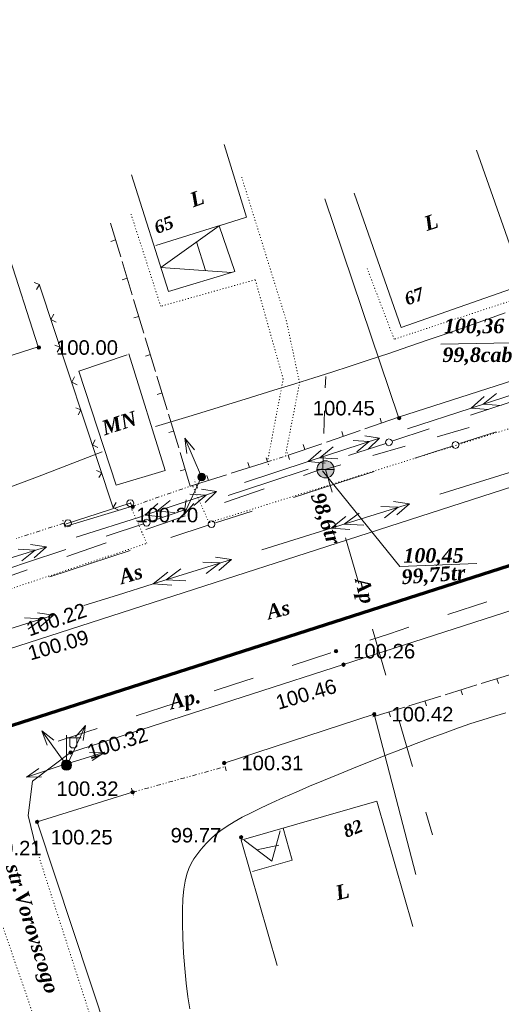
# Model space of a CAD drawing. Header units: millimetres. Extents: x 9396 to 25236, y 15106 to 31102.
# Tile 173 of 256: x 10857 to 10913, y 16672 to 16787. Entities that reach past the tile are written whole.
import ezdxf
from ezdxf.enums import TextEntityAlignment as Align

# ---------------------------------------------------------------- set-up
doc = ezdxf.new("R2010")
doc.units = ezdxf.units.MM
for name, pattern in [('DIVIDE', [1.25, 0.5, -0.25, 0, -0.25, 0, -0.25]), ('DOT', [0.25, 0, -0.25]), ('HIDDEN', [0.375, 0.25, -0.125])]:
    doc.linetypes.add(name, pattern=pattern)
for name, color, linetype, lineweight, true_color in [('1001010', 7, 'Continuous', 9, 0x000000), ('10010110', 7, 'Continuous', 20, 0xa25100), ('1060000', 7, 'Continuous', 9, 0x000000), ('1070000', 7, 'DOT', 9, 0x000000), ('2030003', 7, 'Continuous', 9, 0x000000), ('2030012', 7, 'Continuous', 9, 0x000000), ('21100200', 7, 'HIDDEN', 0, 0x800080), ('3000105', 7, 'DIVIDE', 9, 0x000000), ('3000113', 7, 'Continuous', 9, 0x000000), ('3000140', 7, 'Continuous', 9, 0x000000), ('3000220', 7, 'Continuous', 9, 0x000000), ('3000260', 7, 'Continuous', 9, 0x000000), ('5010210', 7, 'Continuous', 20, 0x008000), ('5010420', 7, 'Continuous', 9, 0x000000), ('6011210', 1, 'Continuous', 9, 0xff0000), ('6011300', 1, 'Continuous', 20, 0xff0000), ('9010120', 7, 'Continuous', 20, 0x000000), ('9010200', 7, 'Continuous', 9, 0x000000)]:
    doc.layers.add(name, color=color, linetype=linetype, lineweight=lineweight, true_color=true_color)
doc.layers.add('Канализация', color=1, linetype='Continuous', lineweight=70)
doc.styles.add('10', font='timesbi.ttf', dxfattribs={"height": 0.001481})
doc.styles.add('12', font='timesbi.ttf', dxfattribs={"height": 0.001693})
doc.styles.add('13', font='timesbi.ttf', dxfattribs={"height": 0.001693})
doc.styles.add('14', font='timesbi.ttf', dxfattribs={"height": 0.001693})
doc.styles.add('2', font='timesbi.ttf', dxfattribs={"height": 0.001693})
doc.styles.add('3', font='timesbi.ttf', dxfattribs={"height": 0.001693})
doc.styles.add('9', font='timesbi.ttf', dxfattribs={"height": 0.001693})
doc.styles.add('F2', font='arial.ttf', dxfattribs={"height": 0.001693})

# ---------------------------------------------------------------- blocks, each defined once
blk = doc.blocks.new('SYMBOL21100200')
at = {"true_color": 0x800080}
h = blk.add_hatch(color=216, dxfattribs=at)
edge = h.paths.add_edge_path()
edge.add_arc((0, 0), 0.1, 0, 360)
at = {"color": 216, "linetype": 'Continuous', "lineweight": 0, "true_color": 0x800080}
blk.add_circle((0, 0), 0.1, dxfattribs=at)
blk = doc.blocks.new('SYMBOL2030012')
at = {"true_color": 0xffffff}
h = blk.add_hatch(color=7, dxfattribs=at)
edge = h.paths.add_edge_path()
edge.add_arc((0, 0), 0.225, 0, 360)
at = {"true_color": 0x000000}
h = blk.add_hatch(color=18, dxfattribs=at)
edge = h.paths.add_edge_path()
edge.add_arc((0, 0), 0.05, 0, 360)
at = {"color": 18, "linetype": 'Continuous', "lineweight": 0, "true_color": 0x000000}
for radius in [0.225, 0.05]:
    blk.add_circle((0, 0), radius, dxfattribs=at)
blk = doc.blocks.new('SYMBOL5010420')
at = {"true_color": 0xffffff}
h = blk.add_hatch(color=7, dxfattribs=at)
edge = h.paths.add_edge_path()
edge.add_arc((0, 0), 0.5, 0, 360)
at = {"color": 18, "linetype": 'Continuous', "lineweight": 9, "true_color": 0x000000, "flags": 128}
blk.add_lwpolyline([(-0.5, 0), (0.5, 0)], dxfattribs=at)
at = {"color": 18, "linetype": 'Continuous', "lineweight": 9, "true_color": 0x000000}
blk.add_circle((0, 0), 0.5, dxfattribs=at)
blk = doc.blocks.new('SYMBOL2030003')
at = {"true_color": 0xffffff}
h = blk.add_hatch(color=7, dxfattribs=at)
edge = h.paths.add_edge_path()
edge.add_arc((0, 0), 0.3, 0, 360)
at = {"true_color": 0x000000}
h = blk.add_hatch(color=18, dxfattribs=at)
edge = h.paths.add_edge_path()
edge.add_arc((0, 0), 0.1, 0, 360)
at = {"color": 18, "linetype": 'Continuous', "lineweight": 0, "true_color": 0x000000, "flags": 128}
for points in [[(0, 0.3), (0, 1.75)], [(0, 1.6), (0.85, 1.6)], [(0.2, 1.6), (0.2, 1.1), (0.3, 1), (0.5, 1), (0.6, 1.1), (0.6, 1.6)]]:
    blk.add_lwpolyline(points, dxfattribs=at)
at = {"color": 18, "linetype": 'Continuous', "lineweight": 0, "true_color": 0x000000}
for radius in [0.3, 0.1]:
    blk.add_circle((0, 0), radius, dxfattribs=at)

msp = doc.modelspace()

# ---------------------------------------------------------------- linework, layer by layer
at = {"layer": '1001010', "color": 253}
for p, q in [((10895.59, 16766.92, 69.51), (10901.08, 16751.26, 69.51)), ((10872.47, 16760.83), (10880.04, 16763.18)), ((10855.12, 16760.29, 88.93), (10858.74, 16748.99, 88.93)), ((10873.56, 16734.59, 77.79), (10869.33, 16748.19, 72.58)), ((10902.42, 16681.38, 89.49), (10898.23, 16695.99, 89.49)), ((10884.23, 16690.34, 22.37), (10886.82, 16690.87, 22.37))]:
    msp.add_line(p, q, dxfattribs=at)
for points in [[(10880.45, 16772.61, 0), (10883.05, 16764.11, 0), (10879.84, 16763.12, 0), (10881.67, 16757.8, 0), (10873.93, 16755.45, 0), (10869.61, 16769.05, 0)], [(10901.08, 16751.26, 69.51), (10915.37, 16756.27, 199.56), (10909.88, 16771.93, 199.56)], [(10858.74, 16748.99, 88.93), (10837.54, 16742.25, 88.93), (10833.2, 16755.87, 88.93)], [(10869.12, 16748.05, 72.58), (10863.48, 16746.15, 72.58), (10867.84, 16732.88, 72.58), (10873.56, 16734.59, 72.58)], [(10898.23, 16695.99, 89.49), (10882.41, 16691.46, 89.49), (10886.6, 16676.85, 89.49)], [(10886.96, 16692.56, 44.75), (10886.01, 16688.99, 44.75), (10882.75, 16691.46, 44.75)], [(10887.31, 16692.86, 83.06), (10888.37, 16689.13, 89.49), (10883.75, 16687.8, 89.49)]]:
    msp.add_polyline3d(points, dxfattribs=at)
at = {"layer": '10010110'}
for points in [[(10872.41, 16739.69, 72.03), (10876.7, 16741, 58.13), (10880.37, 16742.12, 48.41), (10883.51, 16743.09, 42.41), (10886.24, 16743.93, 39.69), (10888.66, 16744.68, 39.79), (10890.88, 16745.37, 42.25), (10893, 16746.05, 46.62), (10895.12, 16746.74, 52.44), (10897.34, 16747.47, 59.29), (10899.64, 16748.24, 66.87), (10901.98, 16749.04, 74.91), (10904.34, 16749.84, 83.14), (10906.67, 16750.65, 91.29), (10908.95, 16751.45, 99.09), (10911.14, 16752.23, 106.27), (10913.2, 16752.98, 112.56)], [(10851.86, 16731.3, 69.13), (10858.67, 16733.83, 70.26), (10866.22, 16736.77, 67.11)], [(10913.3, 16706.32, 115.19), (10911.97, 16705.93, 116.35), (10910.62, 16705.51, 117.56), (10909.22, 16705.05, 118.61), (10907.76, 16704.55, 119.31), (10906.21, 16703.99, 119.45), (10904.56, 16703.38, 118.91), (10902.82, 16702.73, 117.86), (10901.03, 16702.04, 116.55), (10899.2, 16701.32, 115.22), (10897.36, 16700.59, 114.13), (10895.53, 16699.86, 113.51), (10893.74, 16699.13, 113.62), (10892.02, 16698.42, 114.7), (10890.37, 16697.74, 116.88), (10888.82, 16697.07, 119.85), (10887.37, 16696.44, 123.16), (10886.01, 16695.82, 126.39), (10884.75, 16695.23, 129.09), (10883.6, 16694.66, 130.84), (10882.55, 16694.12, 131.21), (10881.61, 16693.59, 129.75), (10880.79, 16693.08, 126.19), (10880.06, 16692.58, 120.87), (10879.43, 16692.1, 114.29), (10878.88, 16691.62, 106.94), (10878.4, 16691.15, 99.32), (10877.97, 16690.69, 91.94), (10877.58, 16690.22, 85.29), (10877.23, 16689.74, 79.86), (10876.9, 16689.26, 76.04), (10876.6, 16688.74, 73.73), (10876.33, 16688.15, 72.73), (10876.09, 16687.47, 72.82), (10875.89, 16686.68, 73.81), (10875.73, 16685.73, 75.47), (10875.62, 16684.62, 77.6), (10875.56, 16683.3, 80), (10875.56, 16681.76, 82.43), (10875.6, 16680.07, 84.59), (10875.69, 16678.29, 86.16), (10875.83, 16676.5, 86.8), (10875.99, 16674.77, 86.2), (10876.19, 16673.17, 84.03), (10876.42, 16671.78, 79.97)]]:
    msp.add_polyline3d(points, dxfattribs=at)
at = {"layer": '1060000', "color": 253}
for p, q in [((10833.56, 16706.71, 3.29), (11039.59, 16773.22, 198.62)), ((10878.27, 16757.9, 2.49), (10877.22, 16761.24, 2.49))]:
    msp.add_line(p, q, dxfattribs=at)
for points in [[(10879.84, 16763.12, 2.49), (10873.04, 16758.26, 2.49), (10881.31, 16757.69, 2.49)], [(10858.53, 16690.47, 0), (10857.58, 16694.35, 0), (10858.07, 16698.34, 0), (10862.53, 16701.69, 0), (10894.36, 16711.93, 0), (11041.04, 16759.23, 0)], [(10913.95, 16742.05, 67.59), (10916.01, 16749.52, 2.49), (10905.69, 16749.32, 2.49)], [(10891.92, 16734.53, 103.16), (10900.93, 16723.39, 201.79), (10909.89, 16723.74, 201.79)]]:
    msp.add_polyline3d(points, dxfattribs=at)
at = {"layer": '1070000', "color": 253}
msp.add_line((10858.53, 16690.47), (10912.1, 16524.17), dxfattribs=at)
for points in [[(10887.56, 16736.24, 2.49), (10889.23, 16744.81, 29.52), (10887.7, 16752.01, 22.98), (10882.48, 16768.79, 12.96)], [(10885.48, 16735.57, 2.49), (10887.32, 16745.25, 29.31), (10884.06, 16756.83, 11.02), (10873.04, 16753.73, 17.42), (10869.52, 16764.66, 0)], [(10919.1, 16746.71, 133.35), (10916.07, 16755.1, 182.96), (10900.26, 16749.89, 52.31), (10897.06, 16758.27, 62.99)], [(10918.62, 16745.35, 3.01), (10920.22, 16741.5, 158.26), (10878.68, 16728.49, 158.26), (10876.74, 16732.83, 158.26)], [(10786.37, 16701.39, 158.26), (10795.85, 16700.82, 158.26), (10871.42, 16726.08, 158.26), (10869.67, 16730.04, 158.26)], [(10851.93, 16689.16, 0), (10883.38, 16598.01, 0), (10898.37, 16547.85, 0), (10906.13, 16522.17, 0)]]:
    msp.add_polyline3d(points, dxfattribs=at)
at = {"layer": '3000105', "color": 253}
for p, q in [((10888.04, 16735.87, 2.49), (10887.71, 16736.92, 2.49)), ((10885.33, 16736.05, 2.49), (10885.67, 16735, 2.49)), ((10885.48, 16735.57, 2.49), (10887.89, 16736.35, 2.49)), ((10877.31, 16732.5, 72.58), (10876.95, 16733.54, 72.58)), ((10869.66, 16730.38, 145.15), (10877.15, 16732.98)), ((10869.5, 16730.85, 72.58), (10869.86, 16729.81, 72.58)), ((10861.9, 16727.96, 200.59), (10861.56, 16729, 200.59)), ((10861.75, 16728.43, 199.4), (10856.16, 16726.63, 201.79)), ((10869.76, 16697.04), (10880.54, 16700.03)), ((10880.67, 16699.55), (10880.38, 16700.61)), ((10869.62, 16697.52), (10869.92, 16696.46))]:
    msp.add_line(p, q, dxfattribs=at)
at = {"layer": '3000113', "color": 253}
msp.add_line((10862, 16728.09, 52.83), (10869.74, 16730.41, 52.83), dxfattribs=at)
for points in [[(10892.17, 16766.28, 176.91), (10900.77, 16740.78, 176.91), (10918.33, 16746.43, 176.91)], [(10902.79, 16687.46, 130.35), (10897.94, 16706.15, 200.85), (10880.44, 16700.45, 197.6)], [(10869.76, 16697.04, 200.54), (10858.62, 16693.58, 196.78), (10877.2, 16637.5, 160.17)]]:
    msp.add_polyline3d(points, dxfattribs=at)
at = {"layer": '3000140', "color": 253}
msp.add_line((10869.49, 16730.76, 26.42), (10862, 16728.35, 26.42), dxfattribs=at)
for points in [[(10869.49, 16730.36, 26.42), (10869.69, 16730.41, 26.42), (10869.83, 16730.56, 26.42), (10869.89, 16730.76, 26.42), (10869.83, 16730.96, 26.42), (10869.69, 16731.11, 26.42), (10869.49, 16731.16, 26.42), (10869.28, 16731.11, 26.42), (10869.14, 16730.96, 26.42), (10869.08, 16730.76, 26.42), (10869.14, 16730.56, 26.42), (10869.28, 16730.41, 26.42), (10869.49, 16730.36, 26.42)], [(10862.22, 16728.02, 26.42), (10862.42, 16728.08, 26.42), (10862.57, 16728.22, 26.42), (10862.62, 16728.42, 26.42), (10862.57, 16728.62, 26.42), (10862.42, 16728.77, 26.42), (10862.22, 16728.82, 26.42), (10862.02, 16728.77, 26.42), (10861.88, 16728.62, 26.42), (10861.82, 16728.42, 26.42), (10861.88, 16728.22, 26.42), (10862.02, 16728.08, 26.42), (10862.22, 16728.02, 26.42)]]:
    msp.add_polyline3d(points, close=True, dxfattribs=at)
at = {"layer": '3000220', "color": 253}
for p, q in [((10868.37, 16759.51, 2.49), (10867.18, 16763.43, 2.49)), ((10867.77, 16761.47, 2.49), (10867.2, 16761.29, 2.49)), ((10869.72, 16755.05, 2.49), (10868.53, 16758.97, 2.49)), ((10869.13, 16757.01, 2.49), (10868.55, 16756.83, 2.49)), ((10871.08, 16750.59, 2.49), (10869.88, 16754.51, 2.49)), ((10870.48, 16752.55, 2.49), (10869.91, 16752.38, 2.49)), ((10872.43, 16746.13, 2.49), (10871.24, 16750.05, 2.49)), ((10871.83, 16748.09, 2.49), (10871.26, 16747.92, 2.49)), ((10873.78, 16741.67, 2.49), (10872.59, 16745.59, 2.49)), ((10873.19, 16743.63, 2.49), (10872.61, 16743.46, 2.49)), ((10875.14, 16737.21, 2.49), (10873.94, 16741.13, 2.49)), ((10896.84, 16739.43, 2.49), (10900.77, 16740.79, 2.49)), ((10898.8, 16740.11, 2.49), (10898.61, 16740.68, 2.49)), ((10874.54, 16739.17, 2.49), (10873.97, 16739, 2.49)), ((10892.36, 16737.89, 2.49), (10896.3, 16739.25, 2.49)), ((10894.33, 16738.57, 2.49), (10894.14, 16739.13, 2.49)), ((10887.89, 16736.35, 2.49), (10891.83, 16737.7, 2.49)), ((10889.86, 16737.03, 2.49), (10889.66, 16737.59, 2.49)), ((10876.49, 16732.75, 2.49), (10875.3, 16736.68, 2.49)), ((10875.89, 16734.71, 2.49), (10875.32, 16734.54, 2.49)), ((10881.27, 16734.25, 2.49), (10885.48, 16735.58, 2.49)), ((10883.38, 16734.91, 2.49), (10883.2, 16735.49, 2.49)), ((10876.49, 16732.75, 2.49), (10880.7, 16734.07, 2.49)), ((10878.59, 16733.41, 2.49), (10878.41, 16733.98, 2.49)), ((10914.09, 16710.85, 188.25), (10910.39, 16709.72, 188.25)), ((10909.89, 16709.56, 188.25), (10906.19, 16708.42, 188.25)), ((10912.24, 16710.29, 188.25), (10912.42, 16709.71, 188.25)), ((10905.69, 16708.27, 188.25), (10901.99, 16707.13, 188.25)), ((10908.04, 16708.99, 188.25), (10908.22, 16708.42, 188.25)), ((10901.49, 16706.98, 188.25), (10897.79, 16705.84, 188.25)), ((10903.84, 16707.7, 188.25), (10904.02, 16707.13, 188.25)), ((10899.64, 16706.41, 188.25), (10899.82, 16705.83, 188.25))]:
    msp.add_line(p, q, dxfattribs=at)
at = {"layer": '3000260', "color": 253}
msp.add_line((10867.51, 16730.24, 82.45), (10858.91, 16756.21, 199.7), dxfattribs=at)
for points in [[(10858.55, 16755.7, 141.08), (10858.89, 16756.27, 141.08), (10858.28, 16756.52, 141.08)], [(10860.86, 16751.89, 141.08), (10860.24, 16752.2, 141.08), (10860.56, 16752.81, 141.08)], [(10860.98, 16748.38, 141.08), (10861.31, 16748.96, 141.08), (10860.7, 16749.2, 141.08)], [(10863.29, 16744.58, 141.08), (10862.66, 16744.89, 141.08), (10862.98, 16745.49, 141.08)], [(10863.4, 16741.06, 141.08), (10863.73, 16741.64, 141.08), (10863.13, 16741.88, 141.08)], [(10865.71, 16737.26, 141.08), (10865.08, 16737.57, 141.08), (10865.41, 16738.17, 141.08)], [(10865.82, 16733.74, 141.08), (10866.16, 16734.32, 141.08), (10865.55, 16734.57, 141.08)], [(10868.13, 16729.94, 141.08), (10867.5, 16730.25, 141.08), (10867.83, 16730.86, 141.08)]]:
    msp.add_polyline3d(points, dxfattribs=at)
at = {"layer": '5010210'}
for p, q in [((10892.28, 16745.55, 31.68), (10892.23, 16744.22, 31.68)), ((10892.06, 16738.89, 31.68), (10892.15, 16741.55, 31.68)), ((10905.28, 16738.51, 169.86), (10907.15, 16739.05, 169.86)), ((10907.15, 16739.05, 169.86), (10909.02, 16739.6, 169.86)), ((10901.53, 16737.42, 169.86), (10897.79, 16736.34, 169.86)), ((10891.98, 16736.22, 31.68), (10891.93, 16734.89, 31.68)), ((10889.7, 16734, 158.26), (10892, 16734.79, 158.26)), ((10892.17, 16734.71, 169.86), (10894.04, 16735.25, 169.86)), ((10893.04, 16732.04, 201.79), (10892.26, 16734.71, 201.79)), ((10885.1, 16732.43, 158.26), (10880.49, 16730.85, 158.26)), ((10873.59, 16728.49, 158.26), (10875.89, 16729.28, 158.26)), ((10871.29, 16727.7, 158.26), (10873.59, 16728.49, 158.26)), ((10894.6, 16726.71, 201.79), (10896.16, 16721.38, 201.79)), ((10866.69, 16726.13, 158.26), (10862.08, 16724.55, 158.26)), ((10855.18, 16722.19, 158.26), (10857.48, 16722.98, 158.26)), ((10911.06, 16719.26, 154.9), (10906.52, 16717.77, 154.9)), ((10899.71, 16715.54, 154.9), (10901.98, 16716.29, 154.9)), ((10897.43, 16714.8, 154.9), (10899.71, 16715.54, 154.9)), ((10898.5, 16713.39, 201.79), (10897.72, 16716.05, 201.79)), ((10892.89, 16713.31, 154.9), (10888.35, 16711.84, 154.9)), ((10899.28, 16710.72, 201.79), (10898.5, 16713.39, 201.79)), ((10881.53, 16709.63, 154.9), (10883.8, 16710.37, 154.9)), ((10879.26, 16708.89, 154.9), (10881.53, 16709.63, 154.9)), ((10874.71, 16707.42, 154.9), (10870.16, 16705.94, 154.9)), ((10900.84, 16705.39, 201.79), (10902.4, 16700.06, 201.79)), ((10861.07, 16702.99, 154.9), (10863.35, 16703.73, 154.9)), ((10863.35, 16703.73, 154.9), (10865.62, 16704.47, 154.9)), ((10904.74, 16692.06, 201.79), (10903.96, 16694.73, 201.79))]:
    msp.add_line(p, q, dxfattribs=at)
at = {"layer": '6011210'}
for p, q in [((10877.81, 16733.83, 72.58), (10875.86, 16738.33, 72.58)), ((10877.81, 16733.83, 72.58), (10875.73, 16729.39, 72.58)), ((10862.2, 16700.39, 72.58), (10864.27, 16704.83, 72.58)), ((10862.05, 16700.21), (10859.19, 16704.19)), ((10861.82, 16700.28, 100.74), (10866.51, 16701.71, 100.74)), ((10862.02, 16700.34, 100.74), (10857.37, 16698.8, 100.74))]:
    msp.add_line(p, q, dxfattribs=at)
for points in [[(10876.08, 16736.57, 72.58), (10875.86, 16738.33, 72.58), (10875.86, 16738.33, 72.58), (10876.99, 16736.97, 72.58)], [(10876.91, 16730.72, 72.58), (10875.73, 16729.39, 72.58), (10875.73, 16729.39, 72.58), (10876, 16731.14, 72.58)], [(10863.1, 16703.5, 72.58), (10864.27, 16704.83, 72.58), (10864.27, 16704.83, 72.58), (10864.01, 16703.08, 72.58)], [(10859.78, 16702.52, 0), (10859.19, 16704.19, 0), (10859.19, 16704.19, 0), (10860.59, 16703.1, 0)], [(10864.74, 16701.69, 100.74), (10866.51, 16701.71, 100.74), (10866.51, 16701.71, 100.74), (10865.03, 16700.73, 100.74)], [(10859.14, 16698.86, 100.74), (10857.37, 16698.8, 100.74), (10857.37, 16698.8, 100.74), (10858.83, 16699.81, 100.74)]]:
    msp.add_polyline3d(points, dxfattribs=at)
at = {"layer": '6011300'}
for p, q in [((10909.24, 16741.86, 114.48), (10917.6, 16744.61, 114.48)), ((10909.24, 16741.86, 114.48), (10910.76, 16743.2, 114.48)), ((10901.82, 16739.43, 114.48), (10909.24, 16741.86, 114.48)), ((10909.24, 16741.86, 114.48), (10911.26, 16741.68, 114.48)), ((10890.22, 16735.62, 114.48), (10898.57, 16738.36, 114.48)), ((10890.22, 16735.62, 114.48), (10891.73, 16736.96, 114.48)), ((10882.79, 16733.18, 114.48), (10890.22, 16735.62, 114.48)), ((10890.22, 16735.62, 114.48), (10892.23, 16735.44, 114.48)), ((10905.59, 16731.81, 157.59), (10913.7, 16734.34, 157.59)), ((10871.19, 16729.37, 114.48), (10879.54, 16732.11, 114.48)), ((10871.19, 16729.37, 114.48), (10872.7, 16730.71, 114.48)), ((10892.93, 16727.85, 157.59), (10902.05, 16730.7, 157.59)), ((10863.16, 16726.78, 176.05), (10871.08, 16729.29, 176.05)), ((10871.19, 16729.37, 114.48), (10873.2, 16729.19, 114.48)), ((10892.93, 16727.85, 157.59), (10894.62, 16729.22, 157.59)), ((10884.83, 16725.32, 157.59), (10892.93, 16727.85, 157.59)), ((10892.93, 16727.85, 157.59), (10895.1, 16727.69, 157.59)), ((10850.79, 16722.87, 176.05), (10859.7, 16725.69, 176.05)), ((10872.17, 16721.36, 157.59), (10881.28, 16724.21, 157.59)), ((10872.17, 16721.36, 157.59), (10873.85, 16722.72, 157.59)), ((10872.17, 16721.36, 157.59), (10874.33, 16721.19, 157.59)), ((10851.41, 16714.85, 157.59), (10860.52, 16717.71, 157.59))]:
    msp.add_line(p, q, dxfattribs=at)
for points in [[(10910.64, 16742.32, 114.48), (10912.18, 16743.57, 114.48), (10910.64, 16742.32, 114.48), (10912.74, 16742.17, 114.48)], [(10895.47, 16738.08, 114.48), (10897.36, 16737.96, 114.48), (10895.91, 16736.75, 114.48)], [(10896.83, 16738.63, 114.48), (10898.57, 16738.36, 114.48), (10897.24, 16737.08, 114.48)], [(10891.61, 16736.07, 114.48), (10893.15, 16737.32, 114.48), (10891.61, 16736.07, 114.48), (10893.71, 16735.92, 114.48)], [(10877.81, 16732.38, 114.48), (10879.54, 16732.11, 114.48), (10878.21, 16730.83, 114.48)], [(10872.58, 16729.82, 114.48), (10874.12, 16731.07, 114.48), (10872.58, 16729.82, 114.48), (10874.68, 16729.67, 114.48)], [(10876.44, 16731.83, 114.48), (10878.33, 16731.71, 114.48), (10876.88, 16730.5, 114.48)], [(10898.7, 16730.39, 157.59), (10900.73, 16730.29, 157.59), (10899.12, 16729.05, 157.59)], [(10900.19, 16730.96, 157.59), (10902.05, 16730.7, 157.59), (10900.56, 16729.4, 157.59)], [(10894.45, 16728.33, 157.59), (10896.17, 16729.6, 157.59), (10894.45, 16728.33, 157.59), (10896.72, 16728.2, 157.59)], [(10856.42, 16725.39, 176.05), (10858.41, 16725.28, 176.05), (10856.84, 16724.05, 176.05)], [(10857.87, 16725.95, 176.05), (10859.7, 16725.69, 176.05), (10858.26, 16724.39, 176.05)], [(10879.42, 16724.46, 157.59), (10881.28, 16724.21, 157.59), (10879.8, 16722.9, 157.59)], [(10873.69, 16721.83, 157.59), (10875.4, 16723.1, 157.59), (10873.69, 16721.83, 157.59), (10875.95, 16721.7, 157.59)], [(10877.94, 16723.89, 157.59), (10879.97, 16723.79, 157.59), (10878.35, 16722.56, 157.59)], [(10864.07, 16718.82, 157.59), (10868, 16720.05, 157.59), (10872.17, 16721.36, 157.59)], [(10857.17, 16717.39, 157.59), (10859.21, 16717.29, 157.59), (10857.59, 16716.05, 157.59)], [(10858.66, 16717.96, 157.59), (10860.52, 16717.71, 157.59), (10859.04, 16716.4, 157.59)]]:
    msp.add_polyline3d(points, dxfattribs=at)
at = {"layer": '9010120', "color": 253}
for p, q in [((10913.78, 16742.56, 104.46), (10909.17, 16741.03, 104.46)), ((10900.12, 16738.03, 104.46), (10904.36, 16739.43, 104.46)), ((10907.89, 16737.71, 177.57), (10912.16, 16739.09, 177.57)), ((10894.94, 16736.31, 104.46), (10899.28, 16737.74, 104.46)), ((10902.68, 16736.01, 177.57), (10907.04, 16737.43, 177.57)), ((10890.23, 16734.74, 104.46), (10885.52, 16733.18, 104.46)), ((10897.93, 16734.47, 177.57), (10893.19, 16732.93, 177.57)), ((10885.52, 16733.18, 104.46), (10880.91, 16731.65, 104.46)), ((10893.19, 16732.93, 177.57), (10888.54, 16731.42, 177.57)), ((10871.86, 16728.64, 104.46), (10876.1, 16730.05, 104.46)), ((10879.44, 16728.47, 177.57), (10883.71, 16729.85, 177.57)), ((10866.68, 16726.92, 104.46), (10871.02, 16728.36, 104.46)), ((10874.22, 16726.77, 177.57), (10878.58, 16728.19, 177.57)), ((10861.97, 16725.36, 104.46), (10857.26, 16723.8, 104.46)), ((10869.48, 16725.23, 177.57), (10864.74, 16723.69, 177.57)), ((10857.26, 16723.8, 104.46), (10852.65, 16722.26, 104.46)), ((10864.74, 16723.69, 177.57), (10860.09, 16722.18, 177.57))]:
    msp.add_line(p, q, dxfattribs=at)
for points in [[(10899.65, 16737.47, 104.46), (10899.85, 16737.52, 104.46), (10900, 16737.67, 104.46), (10900.05, 16737.87, 104.46), (10900, 16738.07, 104.46), (10899.85, 16738.21, 104.46), (10899.65, 16738.27, 104.46), (10899.45, 16738.21, 104.46), (10899.31, 16738.07, 104.46), (10899.25, 16737.87, 104.46), (10899.31, 16737.67, 104.46), (10899.45, 16737.52, 104.46), (10899.65, 16737.47, 104.46)], [(10907.42, 16737.16, 177.57), (10907.62, 16737.21, 177.57), (10907.77, 16737.35, 177.57), (10907.82, 16737.55, 177.57), (10907.77, 16737.75, 177.57), (10907.62, 16737.9, 177.57), (10907.42, 16737.95, 177.57), (10907.22, 16737.9, 177.57), (10907.07, 16737.75, 177.57), (10907.02, 16737.55, 177.57), (10907.07, 16737.35, 177.57), (10907.22, 16737.21, 177.57), (10907.42, 16737.16, 177.57)], [(10871.39, 16728.09, 104.46), (10871.59, 16728.14, 104.46), (10871.74, 16728.29, 104.46), (10871.79, 16728.49, 104.46), (10871.74, 16728.69, 104.46), (10871.59, 16728.83, 104.46), (10871.39, 16728.89, 104.46), (10871.19, 16728.83, 104.46), (10871.05, 16728.69, 104.46), (10871, 16728.49, 104.46), (10871.05, 16728.29, 104.46), (10871.19, 16728.14, 104.46), (10871.39, 16728.09, 104.46)], [(10878.96, 16727.91, 177.57), (10879.16, 16727.97, 177.57), (10879.31, 16728.11, 177.57), (10879.36, 16728.31, 177.57), (10879.31, 16728.51, 177.57), (10879.16, 16728.66, 177.57), (10878.96, 16728.71, 177.57), (10878.76, 16728.66, 177.57), (10878.62, 16728.51, 177.57), (10878.56, 16728.31, 177.57), (10878.62, 16728.11, 177.57), (10878.76, 16727.97, 177.57), (10878.96, 16727.91, 177.57)]]:
    msp.add_polyline3d(points, close=True, dxfattribs=at)
at = {"layer": 'Канализация', "elevation": 53}
msp.add_lwpolyline([(12228.43, 17139.82), (12021.44, 17074.81), (11795.93, 17002.9), (11329.52, 16854.74), (11115.67, 16787.38), (10954.57, 16736.61), (10592.24, 16620.2), (10486.13, 16586.85), (10372.91, 16549.13), (10338.97, 16538.59), (10329.35, 16531.16), (10310.18, 16524.96), (10297.32, 16526.92), (10197.76, 16494.35), (10167.88, 16483.3), (10086.56, 16408.9), (10007.55, 16330.7)], dxfattribs=at)

# ---------------------------------------------------------------- block references
at = {"layer": '2030003', "color": 253, "xscale": 2, "yscale": 2, "zscale": 2}
msp.add_blockref('SYMBOL2030003', (10862.05, 16700.21, 200.64), dxfattribs=at)
at = {"layer": '2030012', "color": 253, "xscale": 2, "yscale": 2, "zscale": 2}
msp.add_blockref('SYMBOL2030012', (10877.81, 16733.83, 72.58), dxfattribs=at)
at = {"layer": '21100200', "xscale": 2, "yscale": 2, "zscale": 2}
for p in [(10858.82, 16748.92, 200), (10900.85, 16740.69, 200.91), (10869.76, 16730.34, 200.4), (10893.48, 16713.5, 200.53), (10894.36, 16711.93, 200.91), (10897.94, 16706.15, 200.85), (10862.53, 16701.69, 200.63), (10880.44, 16700.45, 200.61), (10869.76, 16697.04, 200.63), (10858.62, 16693.58, 200.49), (10882.41, 16691.79, 199.54)]:
    msp.add_blockref('SYMBOL21100200', p, dxfattribs=at)
at = {"layer": '5010420', "color": 253, "xscale": 2, "yscale": 2, "zscale": 2}
msp.add_blockref('SYMBOL5010420', (10892.26, 16734.71, 201.79), dxfattribs=at)

# ---------------------------------------------------------------- texts
at = {"layer": '1001010', "color": 253, "style": '9'}
for s, height, rotation, p in [('L', 1.69, 20, (10876.53, 16766.05)), ('L', 1.69, 17.7, (10903.82, 16763.31, 0.01)), ('MN', 1.693, 18, (10866.24, 16739.47, 0)), ('L', 1.69, 13.8, (10893.45, 16685.26, -0.01))]:
    msp.add_text(s, height=height, rotation=rotation, dxfattribs=at).set_placement(p, align=Align.MIDDLE_LEFT)
at = {"layer": '1001010', "color": 1, "true_color": 0xff0000, "style": '10'}
for s, rotation, p in [('65', 20.5, (10872.35, 16762.85)), ('67', 20.3, (10901.54, 16754.51, 0.01)), ('82', 21.9, (10894.41, 16692.4, -0.01))]:
    msp.add_text(s, height=1.481, rotation=rotation, dxfattribs=at).set_placement(p, align=Align.MIDDLE_LEFT)
at = {"layer": '1060000', "color": 253, "style": '2'}
msp.add_text('As', height=1.693, rotation=13.9, dxfattribs=at).set_placement((10885.43, 16718.01), align=Align.MIDDLE_LEFT)
at = {"layer": '1070000', "color": 253, "style": '2'}
for s, rotation, p in [('As', 16.6, (10868.25, 16722.11, 0)), ('str.Vorovscogo', 287.4, (10855.75, 16688.64, 72.74))]:
    msp.add_text(s, height=1.693, rotation=rotation, dxfattribs=at).set_placement(p, align=Align.MIDDLE_LEFT)
at = {"layer": '21100200', "color": 253, "style": 'F2'}
for s, p in [('100.00', (10860.82, 16748.92, 200)), ('100.45', (10890.77, 16741.85, 0.01)), ('100.20', (10870.18, 16729.38)), ('100.26', (10895.48, 16713.5, 200.53)), ('100.42', (10899.94, 16706.15, 200.85)), ('100.31', (10882.44, 16700.45, 200.61)), ('100.32', (10860.88, 16697.46, -0.01)), ('100.25', (10860.2, 16691.8, -0.01)), ('99.77', (10874.19, 16692.03)), ('100.21', (10851.92, 16690.53, 200.43))]:
    msp.add_text(s, height=1.693, dxfattribs=at).set_placement(p, align=Align.MIDDLE_LEFT)
for s, rotation, p in [('100.22', 19.2, (10857.45, 16716)), ('100.09', 16, (10857.61, 16713.22, 200.18)), ('100.46', 16.4, (10886.52, 16707.47, -0.01)), ('100.32', 17.6, (10864.53, 16701.69, 200.63))]:
    msp.add_text(s, height=1.693, rotation=rotation, dxfattribs=at).set_placement(p, align=Align.MIDDLE_LEFT)
at = {"layer": '5010210', "color": 253, "style": '3'}
for s, rotation, p in [('Ap', 284.1, (10896.5, 16722, -0.01)), ('Ap.', 12.8, (10874.08, 16707.53, 154.9))]:
    msp.add_text(s, height=1.693, rotation=rotation, dxfattribs=at).set_placement(p, align=Align.MIDDLE_LEFT)
at = {"layer": '5010420', "color": 253}
for s, rotation, style, p in [('98,6tr', 288.8, '14', (10891.32, 16731.91, -0.01)), ('99,75tr', 4.3, '13', (10901.12, 16722.15, -0.01))]:
    msp.add_text(s, height=1.693, rotation=rotation, dxfattribs=dict(at, style=style)).set_placement(p, align=Align.MIDDLE_LEFT)
at = {"layer": '5010420', "color": 253, "style": '12'}
msp.add_text('100,45', height=1.693, dxfattribs=at).set_placement((10901.34, 16724.67, -0.01), align=Align.MIDDLE_LEFT)
at = {"layer": '9010200', "color": 253}
for s, style, p in [('100,36', '12', (10906.07, 16751.44, -0.01)), ('99,8cab', '13', (10905.89, 16748.08, -0.01))]:
    msp.add_text(s, height=1.693, dxfattribs=dict(at, style=style)).set_placement(p, align=Align.MIDDLE_LEFT)

doc.saveas('drawing.dxf')
